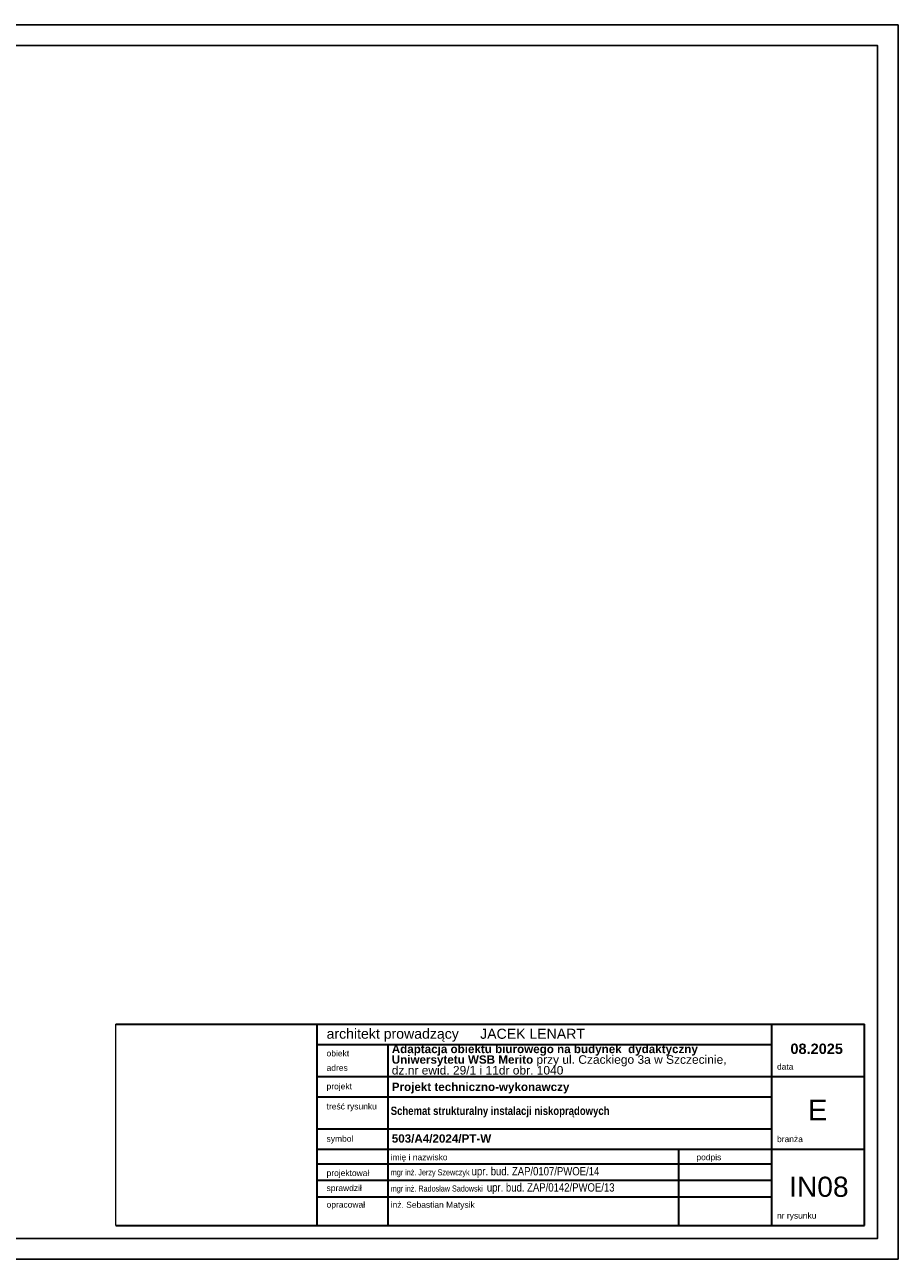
# Model space of a CAD drawing. Header units: millimetres. Extents: x 284 to 42354, y 172 to 67105.
# Tile 43 of 43: x 21284 to 42284, y 37405 to 67105. Entities that reach past the tile are written whole.
import ezdxf

# ---------------------------------------------------------------- set-up
doc = ezdxf.new("R2010")
doc.units = ezdxf.units.MM
doc.header["$XCLIPFRAME"] = 2
doc.layers.add('arch tabela_Nr_Pióra__100', color=7, linetype='Continuous', lineweight=20)
doc.layers.add('CP_LINENORM', color=251, linetype='Continuous', lineweight=25)
doc.styles.get("Standard").update_dxf_attribs({"font": 'arial.ttf'})
doc.styles.add('STYL_AUTOMATYCZNY_1', font='ARIALN.TTF')
doc.styles.add('STYL_AUTOMATYCZNY_2', font='ARIALN.TTF')
picture_1 = doc.add_image_def('image1.tif', size_in_pixel=(2126, 2126))

msp = doc.modelspace()

# ---------------------------------------------------------------- linework, layer by layer
at = {"color": 7, "linetype": 'Continuous', "lineweight": 35}
for p, q in [((23472, 43060), (41472, 43060)), ((24247, 43060), (41204, 43060)), ((28317, 38215), (28317, 43060)), ((39243, 38215), (39243, 43060)), ((41472, 38215), (41472, 43060)), ((28317, 42575), (39243, 42575)), ((30021, 38215), (30021, 42575)), ((28317, 41800), (41472, 41800)), ((28317, 41316), (39243, 41316)), ((28317, 40540), (39243, 40540)), ((28317, 40056), (41472, 40056)), ((37005, 38215), (37005, 40056)), ((37005, 38215), (37005, 40056)), ((28317, 39706), (39243, 39706)), ((30021, 39706), (37037, 39706)), ((30021, 39706), (37005, 39706)), ((28317, 39308), (35302, 39308)), ((30021, 39308), (39243, 39308)), ((28317, 38911), (39243, 38911)), ((23472, 38215), (41472, 38215)), ((30021, 38215), (37037, 38215)), ((31912, 38215), (37541, 38215))]:
    msp.add_line(p, q, dxfattribs=at)
at = {"layer": 'CP_LINENORM', "linetype": 'Continuous'}
for p, q in [((42284, 67105, 13), (284, 67105, 13)), ((42284, 37405, 13), (42284, 67105, 13)), ((284, 37405, 13), (42284, 37405, 13))]:
    msp.add_line(p, q, dxfattribs=at)
at = {"layer": 'CP_LINENORM', "elevation": 13}
msp.add_lwpolyline([(1784, 37905), (41784, 37905), (41784, 66605), (1784, 66605)], close=True, dxfattribs=at)

# ---------------------------------------------------------------- texts
at = {"color": 7, "linetype": 'Continuous', "lineweight": 35}
for s, insert, char_height, attachment_point, style in [('\\A1;{\\pql;\\fArial|b0|i0|c238|p0;\\W1.000000;architekt prowadzący}', (28541, 42796), 242.24, 4, 'STYL_AUTOMATYCZNY_1'), ('\\A1;{\\pql;\\fArial|b0|i0|c238|p0;\\W1.000000;JACEK LENART}', (32232, 42829), 242.24, 4, 'STYL_AUTOMATYCZNY_1'), ('\\A1;{\\pql;\\fArial|b0|i0|c238|p0;\\W1.000000;obiekt}', (28541, 42359), 145.34, 4, 'STYL_AUTOMATYCZNY_1'), ('\\A1;{\\pql;\\fArial|b0|i0|c238|p0;\\W1.000000;adres}', (28541, 42011), 145.34, 4, 'STYL_AUTOMATYCZNY_1'), ('\\A1;{\\pql;\\fArial|b0|i0|c238|p0;\\W1.000000;data}', (39369, 42040), 145.34, 4, 'STYL_AUTOMATYCZNY_1'), ('\\A1;{\\pql;\\fArial|b0|i0|c238|p0;\\W1.000000;projekt}', (28541, 41545), 145.34, 4, 'STYL_AUTOMATYCZNY_1'), ('\\A1;{\\pql;\\fArial|b0|i0|c238|p0;\\W1.000000;treść rysunku}', (28541, 41061), 145.34, 4, 'STYL_AUTOMATYCZNY_1'), ('\\pxql;\\fArial Narrow|b1|i0|c238|p34;Schemat strukturalny instalacji niskoprądowych', (30083, 40948), 200, 4, 'STYL_AUTOMATYCZNY_2'), ('\\A1;{\\pql;\\fArial|b0|i0|c238|p0;\\W1.000000;branża}', (39369, 40296), 145.34, 4, 'STYL_AUTOMATYCZNY_1'), ('\\A1;{\\pql;\\fArial|b0|i0|c238|p0;\\W1.000000;symbol}', (28541, 40285), 145.34, 4, 'STYL_AUTOMATYCZNY_1'), ('\\A1;{\\pql;\\fArial|b0|i0|c238|p0;\\W1.000000;imię i nazwisko}', (30083, 39839), 145.34, 4, 'STYL_AUTOMATYCZNY_1'), ('\\A1;{\\pql;\\fArial|b0|i0|c238|p0;\\W1.000000;podpis}', (37431, 39840), 145.34, 4, 'STYL_AUTOMATYCZNY_1'), ('\\pxql;\\fArial|b0|i0|c238|p0;\\A1;projektował', (28541, 39459), 145.34, 4, 'STYL_AUTOMATYCZNY_1'), ('\\pxql;mgr inż. Jerzy Szewczyk \\H1.3761001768x;upr. bud. ZAP/0107/PWOE/14', (30083, 39494), 145.34, 4, 'STYL_AUTOMATYCZNY_1'), ('\\pxql;mgr inż. Radosław Sadowski  \\H1.3761001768x;upr. bud. ZAP/0142/PWOE/13', (30083, 39105), 145.34, 4, 'STYL_AUTOMATYCZNY_1'), ('\\pxqc;\\fArial|b0|i0|c238|p0;\\A1;IN08', (40375, 39147), 484.48, 5, 'STYL_AUTOMATYCZNY_1'), ('\\A1;{\\pql;\\fArial|b0|i0|c238|p0;\\W1.000000;sprawdził}', (28541, 39098), 145.34, 4, 'STYL_AUTOMATYCZNY_1'), ('\\pxql;\\fArial|b0|i0|c238|p0;\\A1;opracował', (28541, 38700), 145.34, 4, 'STYL_AUTOMATYCZNY_1'), ('\\pxql;\\fArial|b0|i0|c238|p0;\\A1;inż. Sebastian Matysik', (30083, 38695), 145.34, 4, 'STYL_AUTOMATYCZNY_1'), ('\\A1;{\\pql;\\fArial|b0|i0|c238|p0;\\W1.000000;nr rysunku}', (39369, 38435), 145.34, 4, 'STYL_AUTOMATYCZNY_1')]:
    msp.add_mtext(s, dxfattribs=dict(at, insert=insert, char_height=char_height, attachment_point=attachment_point, style=style))
at = {"color": 7, "linetype": 'Continuous', "lineweight": 13, "insert": (30108, 42206), "char_height": 200, "width": 8787.67, "attachment_point": 4, "line_spacing_factor": 0.751632, "style": 'STYL_AUTOMATYCZNY_2'}
msp.add_mtext('\\A1;{\\pql;\\fArial|b1|i0|c238|p0;\\W1.000000;Adaptacja obiektu biurowego na budynek  dydaktyczny Uniwersytetu WSB Merito\\fArial|b0|i0|c238|p0;\\W1.000000; \\fArial|b0|i0|c238|p0;\\H1.029412x;\\W1.000000;przy ul. Czackiego 3a w Szczecinie,\\P\\pql;\\fArial|b0|i0|c238|p0;\\W1.000000;dz.nr ewid. 29/1 i 11dr obr. 1040}', dxfattribs=at)
at = {"color": 7, "linetype": 'Continuous', "lineweight": 13, "style": 'STYL_AUTOMATYCZNY_2'}
for s, insert, char_height, attachment_point in [('\\A1;{\\pqc;\\fArial|b1|i0|c238|p0;\\W1.000000;0\\fArial|b1|i0|c238|p0;\\W1.000000;8\\fArial|b1|i0|c238|p0;\\W1.000000;.2025}', (40322, 42468), 250, 5), ('\\A1;{\\pql;\\fArial|b1|i0|c238|p0;\\W1.000000;Projekt techniczn\\fArial|b1|i0|c238|p0;\\W1.000000;o-wykonawczy}', (30108, 41524), 200, 4), ('\\A1;{\\pql;\\fArial|b1|i0|c238|p0;\\W1.000000;503/A4/2024/PT\\fArial|b1|i0|c238|p0;\\W1.000000;-W}', (30108, 40309), 200, 4)]:
    msp.add_mtext(s, dxfattribs=dict(at, insert=insert, char_height=char_height, attachment_point=attachment_point))
at = {"layer": 'arch tabela_Nr_Pióra__100', "linetype": 'Continuous', "insert": (40346, 40996), "char_height": 500, "attachment_point": 5}
msp.add_mtext('E', dxfattribs=at)

# ---------------------------------------------------------------- pictures from other files: only their frames are drawn
at = {"layer": 'arch tabela_Nr_Pióra__100', "linetype": 'Continuous'}
image = msp.add_image(picture_1, insert=(23472, 38215), size_in_units=(5000, 5000), dxfattribs=at)
image.set_boundary_path([(-0.5, 65.5), (2059.8, 2125.5)])

doc.saveas('drawing.dxf')
